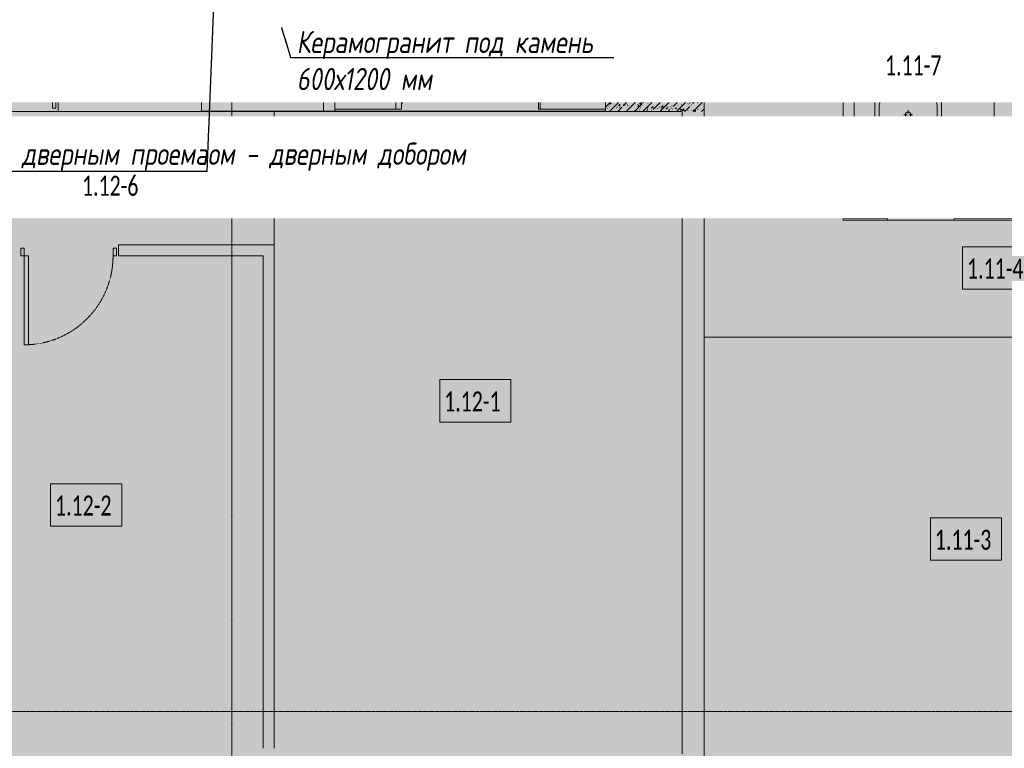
# Model space of a CAD drawing. Header units: millimetres. Extents: x -84210938 to 7466299, y -86687 to 22081.
# Tile 40 of 256: x 59208 to 68068, y -49229 to -42674. Entities that reach past the tile are written whole.
import ezdxf
from ezdxf import colors
from ezdxf.entities.mleader import LeaderData, LeaderLine
from ezdxf.math import Vec2, Vec3

# ---------------------------------------------------------------- set-up
doc = ezdxf.new("R2010")
doc.units = ezdxf.units.MM
for name, pattern in [('-D1-02х01', [3, 2, -1]), ('-D1d1-15x02', [19, 15, -2, 0, -2]), ('DASHDOT', [25.4, 12.7, -6.35, 0, -6.35])]:
    doc.linetypes.add(name, pattern=pattern)
for name, color, linetype, lineweight in [('_0', 7, 'Continuous', 13), ('A-010-A_ROOM', 7, 'Continuous', 18), ('A-200-M_WALL', 7, 'Continuous', 5), ('A-200-M_WALL_INT', 7, 'Continuous', 5), ('A-200-M_WALL_PAT', 7, 'Continuous', 5), ('A-230-M_FLOOR', 7, 'Continuous', 5), ('A-325-M_DOOR', 7, 'Continuous', 5), ('A-700-M_FFE', 7, 'Continuous', 5), ('E-610-M_EPS', 7, 'Continuous', 5), ('M-520-M_DRAINAGE_FW', 7, 'Continuous', 5), ('Марки дверей', 7, 'Continuous', 9), ('Оси', 7, 'Continuous', 5)]:
    doc.layers.add(name, color=color, linetype=linetype, lineweight=lineweight)
doc.layers.add('dim_razv', color=7, linetype='DASHDOT', lineweight=9, true_color=0x285228)
doc.layers.add('pol', color=7, linetype='Continuous', lineweight=15, true_color=0x55666d)
doc.styles.add('Calibri Light_2', font='Calibri light.ttf', dxfattribs={"width": 0.7, "height": 250})
doc.styles.add('fl_iso paper', font='isocpeur.ttf', dxfattribs={"width": 0.8, "oblique": 10})
doc.styles.add('In tre', font='isocpeur.ttf', dxfattribs={"width": 0.8, "oblique": 10})
pattern_1 = [(45, (36177.98, -48979.44), (-75.43415, 75.43415), [106.68, -17.78, 3.556, -17.78]), (45, (36177.98, -48904.05), (-75.43415, 75.43415), []), (50, (36177.98, -48979.44), (127.5292, -11.15758), [13.335, -146.685]), (355, (36177.98, -48979.44), (-24.66966, 133.74), [10.668, -117.348]), (100.451, (36188.6, -48980.37), (102.85973, 122.5818), [11.333, -124.663]), (46.184, (36177.98, -48943.88), (189.75516, -29.4304), [20.002, -220.027]), (96.636, (36193.79, -48946.33), (166.1822, 173.1996), [17, -186.995]), (351.184, (36177.98, -48943.88), (166.1839, 173.1976), [16.002, -176.022]), (21, (36195.76, -48952.77), (106.13027, -71.58603), [13.335, -146.685]), (326, (36195.76, -48952.77), (43.2619, 128.93175), [10.668, -117.348]), (71.451, (36204.6, -48958.73), (149.392, 57.34505), [11.333, -124.663]), (37.5, (36177.975, -48979.436), (2.16223, 59.18836), [3.353, -112.573, 3.353, -115.773, -117.792]), (37.5, (36177.975, -48979.436), (2.16223, 59.18836), [-235.052, 3.353, -114.44]), (7.5, (36177.975, -48979.436), (46.77386, 70.12615), [3.353, -64.567, 3.353, -109.906, -44.894]), (7.5, (36177.975, -48979.436), (46.77386, 70.12615), [-181.178, 3.353, -41.542]), (327.5, (36138.326, -48979.436), (94.91367, -4.01009), [3.353, -41.097, 3.353, -135.331, -184.023]), (327.5, (36138.326, -48979.436), (94.91367, -4.01009), [-183.134, 3.353, -180.67]), (317.5, (36120.55, -48979.44), (103.69057, 17.79882), [3.353, -54.432, 3.353, -88.748, -130.683]), (317.5, (36120.55, -48979.44), (103.69057, 17.79882), [-149.885, 3.353, -127.33])]

# ---------------------------------------------------------------- blocks, each defined once
blk = doc.blocks.new('_DOT')
at = {"color": 0, "linetype": 'ByBlock'}
blk.add_line((-0.5, 0), (-1, 0), dxfattribs=at)
at = {"color": 0, "linetype": 'ByBlock', "const_width": 0.5}
blk.add_lwpolyline([(-0.25, 0, 1), (0.25, 0, 1)], format="xyb", close=True, dxfattribs=at)
blk = doc.blocks.new('A_DOR_Door - INT_3_Single_800Wx2100H-8410814-50_AS_Plan_23')
at = {"layer": 'A-325-M_DOOR'}
for p, q in [((-350, 50), (-350, 750)), ((-350, 750), (-310, 750)), ((-350, 50), (-350, 750)), ((-310, 750), (-310, 50)), ((-380, 50), (-380, -20)), ((-350, 50), (-380, 50)), ((-310, 50), (-350, 50)), ((-350, -20), (-350, 50)), ((380, 50), (350, 50)), ((350, 50), (350, -20)), ((380, -20), (380, 50)), ((-380, -20), (-350, -20)), ((350, -20), (380, -20))]:
    blk.add_line(p, q, dxfattribs=at)
at = {"layer": 'A-325-M_DOOR', "linetype": '-D1-02х01'}
blk.add_arc((-350, 50), 700, 360, 90, dxfattribs=at)
blk = doc.blocks.new('MR_Унитаз напольный - Санузел с ванной-3100252-50_AS_Plan_23')
at = {"layer": 'M-520-M_DRAINAGE_FW'}
for p, q in [((-182.5, 0), (-182.5, 267.5)), ((-130, 267.5), (-130, 90)), ((130, 90), (130, 267.5)), ((182.5, 267.5), (182.5, 0)), ((-50, 150), (-50, 100)), ((-50, 135), (50, 135)), ((50, 100), (50, 150)), ((182.5, 0), (-182.5, 0)), ((-182.5, -50), (-182.5, 0)), ((-182.5, 0), (182.5, 0)), ((-90, 50), (90, 50)), ((182.5, 0), (182.5, -50)), ((-182.5, -50), (182.5, -50)), ((-182.5, -200), (-182.5, -50)), ((182.5, -50), (-182.5, -50)), ((182.5, -50), (182.5, -200)), ((182.5, -200), (-182.5, -200))]:
    blk.add_line(p, q, dxfattribs=at)
for centre, radius, start, end in [((0, 267.5), 182.5, 0, 180), ((0, 267.5), 130, 360, 180), ((0, 150), 50, 360, 180), ((-90, 90), 40, 180, 270), ((90, 90), 40, 270, 360), ((0, -125), 20, 360, 180), ((0, -125), 20, 180, 360)]:
    blk.add_arc(centre, radius, start, end, dxfattribs=at)
blk = doc.blocks.new('MR_Тумба-Умывальник с зеркалом - Тумба-умывальник_600-V56-50_AS_Plan_23')
at = {"layer": 'M-520-M_DRAINAGE_FW'}
for p, q in [((-300, 0), (-300, -420)), ((300, -420), (300, 0)), ((-300, -20), (300, -20)), ((-69.7, -39.8), (-55.6, -66.3)), ((20, -33.1), (-20, -33.1)), ((-20, -33.1), (-20, -73.1)), ((-20, -73.1), (-17, -73.1)), ((-17, -60), (-17, -73.1)), ((-17, -73.1), (-17, -187.9)), ((17, -73.1), (17, -60)), ((17, -187.9), (17, -73.1)), ((17, -73.1), (20, -73.1)), ((20, -73.1), (20, -33.1)), ((69.7, -39.8), (55.6, -66.3)), ((-17, -110), (-170, -110)), ((170, -110), (17, -110)), ((-260, -200), (-260, -330)), ((-10, -250), (-40, -250)), ((-14, -190.9), (14, -190.9)), ((0, -210), (0, -240)), ((0, -290), (0, -260)), ((40, -250), (10, -250)), ((260, -330), (260, -200)), ((-170, -420), (170, -420)), ((-270, -450), (270, -450))]:
    blk.add_line(p, q, dxfattribs=at)
for centre, radius, start, end in [((-62.7, -53.1), 15, 360, 180), ((-62.7, -53.1), 15, 180, 360), ((0, -60), 17, 360, 180), ((-217.6, -129.9), 208.5, 1.5946, 15.81769), ((217.6, -129.9), 208.5, 164.18231, 178.4054), ((62.7, -53.1), 15, 360, 180), ((62.7, -53.1), 15, 180, 360), ((-170, -200), 90, 90, 180), ((0, -124.1), 9.19, 180, 360), ((170, -200), 90, 360, 90), ((0, -250), 25, 0, 180), ((0, -250), 25, 180, 0), ((-14, -187.9), 3, 180, 270), ((-14, -187.9), 3, 195, 255), ((14, -187.9), 3, 270, 0), ((14, -187.9), 3, 285, 345), ((-170, -330), 90, 180, 270), ((170, -330), 90, 270, 360), ((-270, -420), 30, 180, 270), ((270, -420), 30, 270, 360)]:
    blk.add_arc(centre, radius, start, end, dxfattribs=at)
blk = doc.blocks.new('MR_Варочная поверхность - Варочная поверхность-V61-50_AS_Plan_23')
at = {"layer": 'E-610-M_EPS'}
for p, q in [((-300, 600), (300, 600)), ((300, 600), (300, 0)), ((300, 0), (-300, 0))]:
    blk.add_line(p, q, dxfattribs=at)
for centre, radius, start, end in [((-120, 405), 130, 101.08749, 198.91251), ((-120, 405), 130, 341.08749, 78.91251), ((150, 450), 85, 0, 180), ((-120, 405), 75, 360, 180), ((150, 450), 85, 180, 0), ((-120, 405), 75, 180, 360), ((-120, 405), 130, 221.08749, 318.91251), ((130, 170.1), 120, 94.4109, 205.59192), ((130, 170.1), 120, 334.38469, 85.58334), ((-150, 150), 75, 0, 180), ((130, 170.1), 75, 360, 180), ((-150, 150), 75, 180, 0), ((130, 169.9), 119.9, 214.39749, 325.48228), ((130, 170.1), 75, 180, 360)]:
    blk.add_arc(centre, radius, start, end, dxfattribs=at)
blk = doc.blocks.new('MR_Доборный кухонный элемент - Доборный элемент-6143477-50_AS_Plan_23')
at = {"layer": 'A-700-M_FFE'}
for p, q in [((400, 0), (0, 0)), ((0, 0), (0, -585)), ((400, -585), (0, -585)), ((0, -585), (0, -600)), ((0, -585), (400, -585)), ((0, -600), (400, -600)), ((400, -600), (400, -585))]:
    blk.add_line(p, q, dxfattribs=at)
blk = doc.blocks.new('MR_Кухонный шкаф_Нижний - Кухня-2480154-50_AS_Plan_23')
at = {"layer": 'A-700-M_FFE'}
for p, q in [((0, 600), (600, 600)), ((0, 585), (0, 600)), ((600, 585), (0, 585)), ((0, 585), (600, 585)), ((600, 600), (600, 585)), ((600, 585), (600, 0)), ((600, 0), (0, 0))]:
    blk.add_line(p, q, dxfattribs=at)
blk = doc.blocks.new('A_DOR_Door - INT_3_Single_900Wx2100H-7208106-50_AS_Plan_23')
at = {"layer": 'A-325-M_DOOR'}
for p, q in [((-430, 20), (-400, 20)), ((-430, -50), (-430, 20)), ((-400, 20), (-400, -50)), ((400, -50), (400, 20)), ((400, 20), (430, 20)), ((430, 20), (430, -50)), ((-400, -50), (-430, -50)), ((-400, -50), (-400, -850)), ((-360, -50), (-400, -50)), ((-400, -50), (-400, -850)), ((-360, -850), (-360, -50)), ((430, -50), (400, -50)), ((-400, -850), (-360, -850))]:
    blk.add_line(p, q, dxfattribs=at)
at = {"layer": 'A-325-M_DOOR', "linetype": '-D1-02х01'}
blk.add_arc((-400, -50), 800, 270, 0, dxfattribs=at)
blk = doc.blocks.new('MR_Холодильник - Холодильник-2465095-50_AS_Plan_23')
at = {"layer": 'E-610-M_EPS'}
for p, q in [((300, 300), (-300, 300)), ((-300, 300), (-300, -250)), ((300, -250), (300, 300)), ((-235, 37.5), (-170, 0)), ((-170, 0), (-235, -37.5)), ((-170, 0), (-170, 75)), ((-105, 37.5), (-170, 0)), ((-170, -75), (-170, 0)), ((-170, 0), (-105, -37.5)), ((-65, 37.5), (0, 0)), ((0, 0), (0, 75)), ((65, 37.5), (0, 0)), ((170, 0), (105, 37.5)), ((105, -37.5), (170, 0)), ((170, 75), (170, 0)), ((170, 0), (235, 37.5)), ((235, -37.5), (170, 0)), ((170, 0), (170, -75)), ((0, 0), (-65, -37.5)), ((0, -75), (0, 0)), ((0, 0), (65, -37.5)), ((300, -250), (-300, -250)), ((-300, -250), (-300, -300)), ((-300, -250), (300, -250)), ((300, -300), (300, -250)), ((-300, -300), (300, -300)), ((-150, -300), (-250, -300)), ((-250, -300), (-250, -306.1)), ((-250, -306.1), (-150, -306.1)), ((-150, -306.1), (-150, -300))]:
    blk.add_line(p, q, dxfattribs=at)
blk = doc.blocks.new('MR_Доборный кухонный элемент - Доборный элемент-6118321-50_AS_Plan_23')
at = {"layer": 'A-700-M_FFE'}
for p, q in [((600, 0), (0, 0)), ((600, -585), (0, -585)), ((0, -585), (600, -585)), ((0, -600), (600, -600)), ((600, -600), (600, -585))]:
    blk.add_line(p, q, dxfattribs=at)
blk = doc.blocks.new('MR_Варочная поверхность - Варочная поверхность-2483145-50_AS_Plan_23')
at = {"layer": 'E-610-M_EPS'}
for p, q in [((-300, 0), (-300, 600)), ((-300, 600), (300, 600)), ((300, 600), (300, 0)), ((300, 0), (-300, 0))]:
    blk.add_line(p, q, dxfattribs=at)
for centre, radius, start, end in [((-120, 405), 130, 101.08749, 198.91251), ((-120, 405), 130, 341.08749, 78.91251), ((150, 450), 85, 0, 180), ((-120, 405), 75, 360, 180), ((150, 450), 85, 180, 0), ((-120, 405), 75, 180, 360), ((-120, 405), 130, 221.08749, 318.91251), ((130, 170.1), 120, 94.4109, 205.59192), ((130, 170.1), 120, 334.38469, 85.58334), ((-150, 150), 75, 0, 180), ((130, 170.1), 75, 360, 180), ((-150, 150), 75, 180, 0), ((130, 169.9), 119.9, 214.39749, 325.48228), ((130, 170.1), 75, 180, 360)]:
    blk.add_arc(centre, radius, start, end, dxfattribs=at)
blk = doc.blocks.new('MR_Доборный кухонный элемент - Доборный элемент-4913157-50_AS_Plan_23')
at = {"layer": 'A-700-M_FFE'}
for p, q in [((0, 600), (600, 600)), ((0, 585), (0, 600)), ((600, 585), (0, 585)), ((0, 0), (0, 585)), ((0, 585), (600, 585)), ((600, 600), (600, 585)), ((600, 0), (0, 0))]:
    blk.add_line(p, q, dxfattribs=at)
blk = doc.blocks.new('A_DOR_Door - INT_3_Single_800Wx2100H-7225632-50_AS_Plan_23')
at = {"layer": 'A-325-M_DOOR'}
for p, q in [((-380, 20), (-350, 20)), ((-380, -50), (-380, 20)), ((-350, 20), (-350, -50)), ((350, -50), (350, 20)), ((350, 20), (380, 20)), ((380, 20), (380, -50)), ((-350, -50), (-380, -50)), ((-350, -50), (-350, -750)), ((-310, -50), (-350, -50)), ((-350, -50), (-350, -750)), ((-310, -750), (-310, -50)), ((380, -50), (350, -50)), ((-350, -750), (-310, -750))]:
    blk.add_line(p, q, dxfattribs=at)
at = {"layer": 'A-325-M_DOOR', "linetype": '-D1-02х01'}
blk.add_arc((-350, -50), 700, 270, 0, dxfattribs=at)

msp = doc.modelspace()

# ---------------------------------------------------------------- hatches: boundary and pattern name
at = {"true_color": 0xebf0f0}
msp.add_hatch(color=7, dxfattribs=at).paths.add_polyline_path([(68013.4, -43879.4), (68078, -43879.4), (68078, -43279.4), (67978, -43279.4), (67978, -43879.4)])
at = {"layer": '_0', "transparency": 33554534}
h = msp.add_hatch(color=252, dxfattribs=at)
h.dxf.hatch_style = 1
h.paths.add_polyline_path([(35428, -49734.4), (73878, -49734.4), (73878, -19284.4), (35428, -19284.4)])
h.paths.add_polyline_path([(44528, -41629.4), (44528, -34929.4), (49428, -34929.4), (49428, -36429.4), (51028, -36429.4), (51028, -30029.4), (49428, -30029.4), (49428, -30779.4), (42778, -30779.4), (42778, -28029.4), (44528, -28029.4), (44528, -27979.4), (45303, -27979.4), (45303, -27379.4), (47528, -27379.4), (47528, -27979.4), (53578, -27979.4), (53578, -27379.4), (55478, -27379.4), (55478, -27979.4), (64478, -27979.4), (64478, -26229.4), (67788, -26229.4), (67788, -28219.4), (66578, -28219.4), (66578, -30029.4), (62978, -30029.4), (62978, -30829.4), (59878, -30829.4), (59878, -30029.4), (58628, -30029.4), (58628, -38979.4), (59728, -38979.4), (59728, -38079.4), (62978, -38079.4), (62978, -38979.4), (66878, -38979.4), (66878, -41429.4), (64478, -41429.4), (64478, -41029.4), (59923, -41029.4), (59923, -41629.4), (57898, -41629.4), (57898, -41029.4), (47038, -41029.4), (47038, -41629.4)], flags=16)
at = {"layer": 'A-200-M_WALL_PAT'}
h = msp.add_hatch(dxfattribs=at)
h.set_pattern_fill('FP_1', color=256, style=0, pattern_type=2)
h.set_pattern_definition(pattern_1)
h.paths.add_polyline_path([(64678, -43299.4), (64678, -42579.4), (64478, -42579.4), (64478, -43299.4), (64567, -43299.4)])
h = msp.add_hatch(dxfattribs=at)
h.set_pattern_fill('FP_1', color=256, style=0, pattern_type=2)
h.set_pattern_definition(pattern_1)
h.paths.add_polyline_path([(65368, -43499.4), (65368, -43299.4), (64478, -43299.4), (64478, -43499.4), (65256.3, -43499.4)])
h = msp.add_hatch(dxfattribs=at)
h.set_pattern_fill('FP_1', color=256, style=0, pattern_type=2)
h.set_pattern_definition(pattern_1)
h.paths.add_polyline_path([(65368, -49279.4), (65368, -43499.4), (65168, -43499.4), (65168, -49279.4), (65256.3, -49279.4)])

# ---------------------------------------------------------------- linework, layer by layer
at = {"layer": 'A-010-A_ROOM', "lineweight": 5, "flags": 128}
for points in [[(65527.3, -42327.8), (66167.8, -42327.8), (66167.8, -42708.8), (65527.3, -42708.8)], [(66954.6, -42889.5), (67595.1, -42889.5), (67595.1, -43270.5), (66954.6, -43270.5)], [(59728.6, -43972.4), (60369.1, -43972.4), (60369.1, -44353.4), (59728.6, -44353.4)], [(67692.6, -44717.1), (68333.1, -44717.1), (68333.1, -45098.1), (67692.6, -45098.1)], [(62987.8, -45912.9), (63628.3, -45912.9), (63628.3, -46293.9), (62987.8, -46293.9)], [(59486.5, -46848.9), (60127, -46848.9), (60127, -47229.9), (59486.5, -47229.9)], [(67403.3, -47157), (68043.8, -47157), (68043.8, -47538), (67403.3, -47538)]]:
    msp.add_lwpolyline(points, close=True, dxfattribs=at)
at = {"layer": 'A-200-M_WALL', "lineweight": 9}
for p, q in [((64678, -43299.4), (64678, -42579.4)), ((65368, -43299.4), (64678, -43299.4)), ((65368, -49479.4), (65368, -43299.4)), ((67978, -43279.4), (67978, -43879.4)), ((68478, -43279.4), (67978, -43279.4)), ((64478, -43479.4), (64478, -43499.4)), ((64478, -43499.4), (65168, -43499.4)), ((65168, -43499.4), (65168, -49279.4))]:
    msp.add_line(p, q, dxfattribs=at)
at = {"layer": 'A-200-M_WALL'}
for p, q in [((64478, -43498.6), (60843, -43498.6)), ((60843, -43498.6), (60843, -43499.4)), ((60843, -43499.4), (61497.2, -43499.4)), ((61497.2, -43499.4), (61497.2, -44749.4)), ((61498, -43499.4), (64478, -43499.4)), ((61498, -44749.4), (61498, -43499.4)), ((61497.2, -44749.4), (61498, -44749.4))]:
    msp.add_line(p, q, dxfattribs=at)
at = {"layer": 'A-200-M_WALL_INT'}
for p, q in [((61943, -43499.4), (61943, -41529.4)), ((59723, -43399.4), (59723, -42579.4)), ((59823, -42579.4), (59823, -43399.4)), ((65368, -43299.4), (66618, -43299.4)), ((65518, -43299.4), (65518, -43399.4)), ((66618, -43300.2), (65518, -43300.2)), ((66618, -43879.4), (66618, -43299.4)), ((66618, -43300.1), (66718, -43300.1)), ((66718, -43300.1), (66718, -43779.4)), ((59553, -43399.4), (59723, -43399.4)), ((59553, -43499.4), (59553, -43399.4)), ((59823, -43399.4), (60843, -43399.4)), ((60843, -43399.4), (60843, -43498.6)), ((65518, -43399.4), (65368, -43399.4)), ((60843, -43499.4), (59553, -43499.4)), ((62043, -43479.4), (62043, -43499.4)), ((66718, -43779.4), (67978, -43779.4)), ((60098, -44699.4), (61498, -44699.4)), ((60098, -44799.4), (60098, -44699.4)), ((61398, -44799.4), (60098, -44799.4)), ((61398, -49229.4), (61398, -44799.4)), ((61498, -44749.4), (61498, -49229.4)), ((65368, -45529.4), (70328, -45529.4)), ((70328, -45530.2), (65368, -45530.2))]:
    msp.add_line(p, q, dxfattribs=at)
at = {"layer": 'A-230-M_FLOOR'}
for p, q in [((66618, -43299.4), (66618, -42500.1)), ((59553, -43499.4), (58753, -43499.4))]:
    msp.add_line(p, q, dxfattribs=at)
at = {"layer": 'Оси', "linetype": '-D1d1-15x02'}
for p, q in [((61118, -51768.8), (61118, -18492.1)), ((32615.2, -48899.4), (74746.1, -48899.4))]:
    msp.add_line(p, q, dxfattribs=at)

# ---------------------------------------------------------------- block references
at = {"layer": 'A-325-M_DOOR', "color": 8, "true_color": 0x7f7f7f}
for name, p, rotation in [('A_DOR_Door - INT_3_Single_800Wx2100H-8410814-50_AS_Plan_23', (66668, -42900.1), 270), ('A_DOR_Door - INT_3_Single_800Wx2100H-7225632-50_AS_Plan_23', (59153, -43449.4), 180)]:
    msp.add_blockref(name, p, dxfattribs=dict(at, rotation=rotation))
msp.add_blockref('A_DOR_Door - INT_3_Single_900Wx2100H-7208106-50_AS_Plan_23', (59648, -44749.4), dxfattribs=at)
at = {"layer": 'A-700-M_FFE'}
for name, p, rotation in [('MR_Доборный кухонный элемент - Доборный элемент-6118321-50_AS_Plan_23', (62043, -42879.4), 89.99999999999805), ('MR_Доборный кухонный элемент - Доборный элемент-4913157-50_AS_Plan_23', (64477.9, -43479.4), 90.0000000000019), ('MR_Кухонный шкаф_Нижний - Кухня-2480154-50_AS_Plan_23', (68218, -43879.4), 180)]:
    msp.add_blockref(name, p, dxfattribs=dict(at, rotation=rotation))
msp.add_blockref('MR_Доборный кухонный элемент - Доборный элемент-6143477-50_AS_Plan_23', (66618, -43879.4), dxfattribs=at)
at = {"layer": 'E-610-M_EPS'}
for name, p, rotation in [('MR_Варочная поверхность - Варочная поверхность-2483145-50_AS_Plan_23', (64478, -42579.4), 90.00000000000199), ('MR_Холодильник - Холодильник-2465095-50_AS_Plan_23', (62343, -43179.4), 90.00000000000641), ('MR_Варочная поверхность - Варочная поверхность-V61-50_AS_Plan_23', (67318, -43879.4), 180)]:
    msp.add_blockref(name, p, dxfattribs=dict(at, rotation=rotation))
at = {"layer": 'M-520-M_DRAINAGE_FW'}
for name, p, rotation in [('MR_Унитаз напольный - Санузел с ванной-3100252-50_AS_Plan_23', (68178, -42879.4), 89.99999999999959), ('MR_Тумба-Умывальник с зеркалом - Тумба-умывальник_600-V56-50_AS_Plan_23', (67203, -43779.4), 180)]:
    msp.add_blockref(name, p, dxfattribs=dict(at, rotation=rotation))

# ---------------------------------------------------------------- texts
at = {"layer": 'A-010-A_ROOM', "lineweight": 5, "char_height": 180, "width": 709.493, "attachment_point": 1, "style": 'Calibri Light_2'}
for s, insert in [('1.11-7 ', (66994.4, -42995.7)), ('1.12-6 ', (59768.4, -44078.6)), ('1.11-4 ', (67732.4, -44823.3)), ('1.12-1 ', (63027.6, -46019.1)), ('1.12-2 ', (59526.3, -46955.1)), ('1.11-3 ', (67443.1, -47263.2))]:
    msp.add_mtext(s, dxfattribs=dict(at, insert=insert))

# ---------------------------------------------------------------- next in the draw order: leaders
at = {"layer": 'Марки дверей', "lineweight": -2, "transparency": 33554687}
ml = msp.add_multileader_mtext('Standard', dxfattribs=at)
ml.set_content('\\pxsm1,ql;ГКЛ обшивка толщиной 75 мм \\Pвысотой 2500 мм', color=256, style='fl_iso paper')
ml.set_leader_properties(lineweight=5)
ml.set_arrow_properties(name='DOT')
ml.build(insert=Vec2(0, 0))
ml.multileader.update_dxf_attribs({"has_dogleg": 0, "text_left_attachment_type": 6, "text_right_attachment_type": 6, "dogleg_length": 0.75, "arrow_head_size": 60, "scale": 40})
ctx = ml.context
ctx.base_point, ctx.scale, ctx.char_height, ctx.arrow_head_size, ctx.landing_gap_size, ctx.plane_origin = Vec3(47464.5, -43969.2), 40, 250, 60, 80, Vec3(49476.6, -36789.3)
ctx.left_attachment, ctx.right_attachment = 6, 6
notes = []
notes.append((ctx, [(1, (1, 1, 0), (47434.5, -43969.2), (1, 0), 30, [(0, [(46558, -40854.4)], 0, [])])]))
ctx.mtext.insert, ctx.mtext.width, ctx.mtext.defined_height, ctx.mtext.line_spacing_factor, ctx.mtext.flow_direction = Vec3(47544.5, -43669.2), 4067.72, 979.1, 0.7, 5
ctx.mtext.has_bg_fill, ctx.mtext.bg_color, ctx.mtext.bg_scale_factor, ctx.mtext.bg_transparency, ctx.mtext.use_window_bg_color = 1, -1027028792, 1.5, 0, 1
for ctx, leaders in notes:
    for number, flags, end, landing, length, lines in leaders:
        leader = LeaderData()
        leader.index, (leader.has_last_leader_line, leader.has_dogleg_vector, leader.attachment_direction) = number, flags
        leader.last_leader_point, leader.dogleg_vector, leader.dogleg_length = Vec3(end), Vec3(landing), length
        for number, points, colour, breaks in lines:
            line = LeaderLine()
            line.index, line.vertices, line.color, line.breaks = number, Vec3.list(points), colors.encode_raw_color(colour), breaks
            leader.lines.append(line)
        ctx.leaders.append(leader)

# ---------------------------------------------------------------- next in the draw order: leaders
ml = msp.add_multileader_mtext('Standard', dxfattribs=at)
ml.set_content('\\pxsm1,ql;ГКЛ обшивка толщиной 75 мм \\Pвысотой 2500 мм', color=256, style='fl_iso paper')
ml.set_leader_properties(lineweight=5)
ml.set_arrow_properties(name='DOT')
ml.build(insert=Vec2(0, 0))
ml.multileader.update_dxf_attribs({"has_dogleg": 0, "text_left_attachment_type": 6, "text_right_attachment_type": 6, "dogleg_length": 0.75, "arrow_head_size": 60, "scale": 40})
ctx = ml.context
ctx.base_point, ctx.scale, ctx.char_height, ctx.arrow_head_size, ctx.landing_gap_size, ctx.plane_origin = Vec3(52781.3, -42925.6), 40, 250, 60, 80, Vec3(54793.5, -35745.7)
ctx.left_attachment, ctx.right_attachment = 6, 6
notes = []
notes.append((ctx, [(0, (1, 1, 0), (56850.3, -42925.6), (-1, 0), 30, [(0, [(58284.9, -40854.4)], 0, [])])]))
ctx.mtext.insert, ctx.mtext.width, ctx.mtext.defined_height, ctx.mtext.line_spacing_factor, ctx.mtext.flow_direction = Vec3(52861.3, -42625.6), 4067.72, 979.1, 0.7, 5
ctx.mtext.has_bg_fill, ctx.mtext.bg_color, ctx.mtext.bg_scale_factor, ctx.mtext.bg_transparency, ctx.mtext.use_window_bg_color = 1, -1027028792, 1.5, 0, 1
for ctx, leaders in notes:
    for number, flags, end, landing, length, lines in leaders:
        leader = LeaderData()
        leader.index, (leader.has_last_leader_line, leader.has_dogleg_vector, leader.attachment_direction) = number, flags
        leader.last_leader_point, leader.dogleg_vector, leader.dogleg_length = Vec3(end), Vec3(landing), length
        for number, points, colour, breaks in lines:
            line = LeaderLine()
            line.index, line.vertices, line.color, line.breaks = number, Vec3.list(points), colors.encode_raw_color(colour), breaks
            leader.lines.append(line)
        ctx.leaders.append(leader)

# ---------------------------------------------------------------- next in the draw order: leaders
at = {"layer": 'pol', "color": 0, "linetype": 'ByBlock'}
ml = msp.add_multileader_mtext('Standard', dxfattribs=at)
ml.set_content('Керамогранит под камень^J600х1200 мм', style='In tre')
ml.set_leader_properties()
ml.build(insert=Vec2(0, 0))
ml.multileader.update_dxf_attribs({"text_left_attachment_type": 6, "text_right_attachment_type": 6, "dogleg_length": 1, "arrow_head_size": 0, "scale": 50})
ctx = ml.context
ctx.base_point, ctx.scale, ctx.char_height, ctx.arrow_head_size, ctx.landing_gap_size, ctx.plane_origin = Vec3(61696.2, -43014.8), 50, 200, 0, 4.5, Vec3(68508, -38174.9)
ctx.left_attachment, ctx.right_attachment = 6, 6
notes = []
notes.append((ctx, [(1, (1, 1, 0), (61646.2, -43014.8), (1, 0), 50, [(1, [(60824.2, -40284.7)], 0, [])])]))
ctx.mtext.insert, ctx.mtext.width, ctx.mtext.defined_height, ctx.mtext.flow_direction = Vec3(61700.7, -42774.8), 3092.716, 696.6, 5
ctx.mtext.has_bg_fill, ctx.mtext.bg_color, ctx.mtext.bg_scale_factor, ctx.mtext.bg_transparency, ctx.mtext.use_window_bg_color = 1, -1027028792, 1.5, 0, 1
for ctx, leaders in notes:
    for number, flags, end, landing, length, lines in leaders:
        leader = LeaderData()
        leader.index, (leader.has_last_leader_line, leader.has_dogleg_vector, leader.attachment_direction) = number, flags
        leader.last_leader_point, leader.dogleg_vector, leader.dogleg_length = Vec3(end), Vec3(landing), length
        for number, points, colour, breaks in lines:
            line = LeaderLine()
            line.index, line.vertices, line.color, line.breaks = number, Vec3.list(points), colors.encode_raw_color(colour), breaks
            leader.lines.append(line)
        ctx.leaders.append(leader)

# ---------------------------------------------------------------- next in the draw order: leaders
ml = msp.add_multileader_mtext('Standard', dxfattribs=at)
ml.set_content('Металлический профиль', style='In tre')
ml.set_leader_properties()
ml.build(insert=Vec2(0, 0))
ml.multileader.update_dxf_attribs({"text_left_attachment_type": 6, "text_right_attachment_type": 6, "dogleg_length": 1, "arrow_head_size": 0, "scale": 50})
ctx = ml.context
ctx.base_point, ctx.scale, ctx.char_height, ctx.arrow_head_size, ctx.landing_gap_size, ctx.plane_origin = Vec3(53083.7, -42701.6), 50, 200, 0, 4.5, Vec3(59895.5, -37861.7)
ctx.left_attachment, ctx.right_attachment = 6, 6
notes = []
notes.append((ctx, [(1, (1, 1, 0), (53033.7, -42701.6), (1, 0), 50, [(1, [(52423, -39984.4)], 0, [])])]))
ctx.mtext.insert, ctx.mtext.width, ctx.mtext.defined_height, ctx.mtext.flow_direction = Vec3(53088.2, -42441.6), 2495.091, 696.6, 5
ctx.mtext.has_bg_fill, ctx.mtext.bg_color, ctx.mtext.bg_scale_factor, ctx.mtext.bg_transparency, ctx.mtext.use_window_bg_color = 1, -1027028792, 1.5, 0, 1
for ctx, leaders in notes:
    for number, flags, end, landing, length, lines in leaders:
        leader = LeaderData()
        leader.index, (leader.has_last_leader_line, leader.has_dogleg_vector, leader.attachment_direction) = number, flags
        leader.last_leader_point, leader.dogleg_vector, leader.dogleg_length = Vec3(end), Vec3(landing), length
        for number, points, colour, breaks in lines:
            line = LeaderLine()
            line.index, line.vertices, line.color, line.breaks = number, Vec3.list(points), colors.encode_raw_color(colour), breaks
            leader.lines.append(line)
        ctx.leaders.append(leader)

# ---------------------------------------------------------------- next in the draw order: leaders
at = {"layer": 'dim_razv', "color": 0, "linetype": 'ByBlock'}
ml = msp.add_multileader_mtext('Standard', dxfattribs=at)
ml.set_content('Отделка над дверным проемаом - дверным добором', style='In tre')
ml.set_leader_properties()
ml.build(insert=Vec2(0, 0))
ml.multileader.update_dxf_attribs({"text_left_attachment_type": 6, "text_right_attachment_type": 6, "dogleg_length": 1, "arrow_head_size": 0, "scale": 50})
ctx = ml.context
ctx.base_point, ctx.scale, ctx.char_height, ctx.arrow_head_size, ctx.landing_gap_size, ctx.plane_origin = Vec3(57842.1, -44040.5), 50, 200, 0, 4.5, Vec3(64653.9, -39200.5)
ctx.left_attachment, ctx.right_attachment = 6, 6
notes = []
notes.append((ctx, [(0, (1, 1, 0), (60892.6, -44040.5), (-1, 0), 50, [(1, [(61029.3, -40674.5)], 0, [])])]))
ctx.mtext.insert, ctx.mtext.width, ctx.mtext.defined_height, ctx.mtext.flow_direction = Vec3(57846.6, -43780.5), 3092.716, 696.6, 5
ctx.mtext.has_bg_fill, ctx.mtext.bg_color, ctx.mtext.bg_scale_factor, ctx.mtext.bg_transparency, ctx.mtext.use_window_bg_color = 1, -1027028792, 1.5, 0, 1
for ctx, leaders in notes:
    for number, flags, end, landing, length, lines in leaders:
        leader = LeaderData()
        leader.index, (leader.has_last_leader_line, leader.has_dogleg_vector, leader.attachment_direction) = number, flags
        leader.last_leader_point, leader.dogleg_vector, leader.dogleg_length = Vec3(end), Vec3(landing), length
        for number, points, colour, breaks in lines:
            line = LeaderLine()
            line.index, line.vertices, line.color, line.breaks = number, Vec3.list(points), colors.encode_raw_color(colour), breaks
            leader.lines.append(line)
        ctx.leaders.append(leader)

doc.saveas('drawing.dxf')
